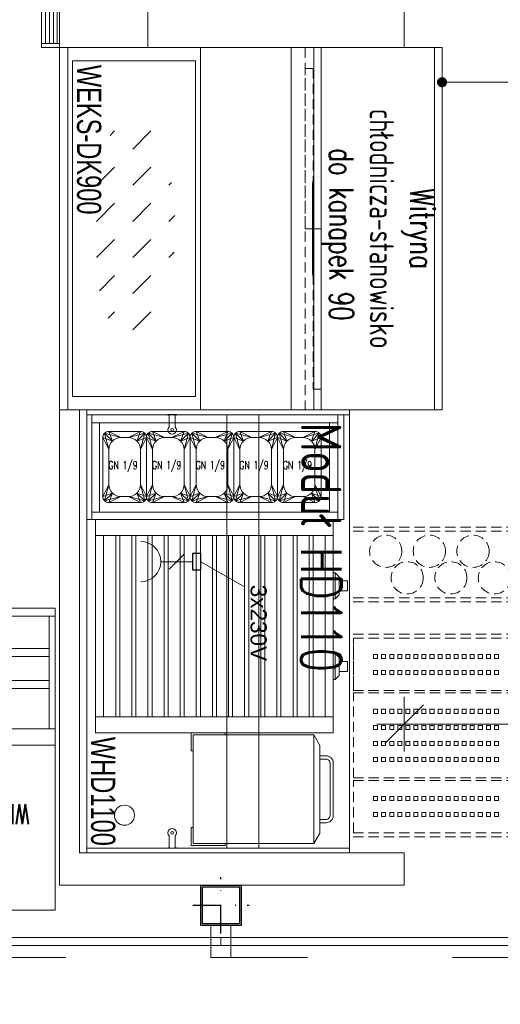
# Model space of a CAD drawing. Header units: millimetres. Extents: x -4835 to 23023, y -15404 to 3906.
# Tile 8 of 39: x -910 to -791, y 619 to 864. Entities that reach past the tile are written whole.
import ezdxf
from ezdxf.enums import TextEntityAlignment as Align

# ---------------------------------------------------------------- set-up
doc = ezdxf.new("R2010")
doc.units = ezdxf.units.MM
for name, pattern in [('ACAD_ISO03W100', [30, 12, -18]), ('DASHED', [19.05, 12.7, -6.35]), ('HIDDEN2', [4.7625, 3.175, -1.5875]), ('Kropki i Kreski', [6.702778, 3.527778, -1.763889, 0, -1.411111])]:
    doc.linetypes.add(name, pattern=pattern)
doc.layers.get('0').update_dxf_attribs({"lineweight": 9})
for name, color, linetype, lineweight in [('drzwi', 30, 'Continuous', 13), ('Instalacje elektryczne', 1, 'Continuous', 15), ('MEBLE PKN', 150, 'Continuous', 9), ('URZADZENIA GASTRO', 242, 'Continuous', 20)]:
    doc.layers.add(name, color=color, linetype=linetype, lineweight=lineweight)
doc.layers.add('Indeksy_urządzeń_gastronomicznych', color=242, linetype='Continuous')
doc.layers.add('Ściany', color=51, linetype='Continuous')
doc.styles.add('JACEK_07', font='simplex.shx', dxfattribs={"width": 0.7})
doc.styles.add('PL_D50', font='GOTHIC.TTF', dxfattribs={"height": 10})
doc.styles.add('RomanS', font='simplex.shx')
doc.styles.get("Standard").update_dxf_attribs({"font": 'arial.ttf'})
doc.styles.add('style1', font='simplex.shx', dxfattribs={"width": 0.6})
doc.dimstyles.new('1-50', dxfattribs={"dimtxt": 6, "dimasz": 0.8, "dimexe": 1.25, "dimexo": 0.625, "dimgap": 3, "dimtad": 1, "dimdec": 0, "dimrnd": 0.5, "dimtxsty": 'style1', "dimblk": 'dwg_dimtick', "dimcen": 8, "dimse1": 1, "dimse2": 1, "dimclrd": 7, "dimclrt": 256, "dimadec": 0, "dimazin": 0, "dimtfac": 1, "dimtdec": 0, "dimtmove": 0, "dimatfit": 3, "dimldrblk": 'DOT', "dimfxl": 1.25, "dimarcsym": 0})
doc.dimstyles.new('PLANCO D50', dxfattribs={"dimscale": 0.5, "dimtxt": 10, "dimasz": 5, "dimexe": 10, "dimexo": 15, "dimgap": 5, "dimtad": 1, "dimdec": 0, "dimrnd": 0.5, "dimzin": 12, "dimtxsty": 'PL_D50', "dimblk": 'DOT', "dimcen": 1.25, "dimadec": 0, "dimazin": 0, "dimtfac": 1, "dimtdec": 0, "dimtmove": 1, "dimatfit": 3, "dimldrblk": 'DOT', "dimfxl": 10, "dimfxlon": 1, "dimarcsym": 0})

# ---------------------------------------------------------------- blocks, each defined once
blk = doc.blocks.new('40GAZ_podklad_lewy')
at = {"layer": 'drzwi'}
for points in [[(746.19, -1490), (746.19, -1498), (741.19, -1498), (741.19, -1490)], [(623.69, -1493), (743.69, -1493), (743.69, -1495), (623.69, -1495)], [(863.69, -1493), (743.69, -1493), (743.69, -1495), (863.69, -1495)]]:
    blk.add_lwpolyline(points, close=True, dxfattribs=at)
at = {"layer": 'Ściany', "color": 1, "linetype": 'Kropki i Kreski', "ltscale": 2}
for points in [[(743.69, -1492), (743.69, -1478)], [(736.69, -1485), (750.69, -1485)]]:
    blk.add_lwpolyline(points, dxfattribs=at)
at = {"layer": 'Ściany'}
for points in [[(738.69, -1480), (748.69, -1480), (748.69, -1490), (738.69, -1490)], [(739.09, -1480.4), (748.29, -1480.4), (748.29, -1489.6), (739.09, -1489.6)]]:
    blk.add_lwpolyline(points, close=True, dxfattribs=at)
blk = doc.blocks.new('L-KL-600')
for p, q in [((60, -63.6), (0, -63.6)), ((0, -63.6), (0, -85.6)), ((60, -85.6), (60, -63.6)), ((0, -90), (0, -85.6)), ((60, -85.6), (0, -85.6)), ((0, -85.6), (60, -85.6)), ((1, -90), (1, -85.6)), ((59, -86.13), (1, -86.13)), ((59, -87.09), (1, -87.09)), ((59, -90), (59, -85.6)), ((60, -90), (60, -85.6)), ((1, -90), (0, -90)), ((59, -88.05), (1, -88.05)), ((59, -89.01), (1, -89.01)), ((60, -90), (59, -90))]:
    blk.add_line(p, q)
blk.add_lwpolyline([(0, 0), (0, -63.6), (60, -63.6), (60, 0)], close=True)
blk.add_lwpolyline([(60, -90), (0, -90)])
at = {"color": 7, "insert": (30, -6.8), "char_height": 6, "width": 60, "attachment_point": 5, "style": 'JACEK_07'}
blk.add_mtext('L-KL-600', dxfattribs=at)
blk = doc.blocks.new('*U387')
at = {"linetype": 'HIDDEN2', "ltscale": 4}
blk.add_lwpolyline([(11.13, -36.27), (48.85, -36.27), (48.85, -13.57), (11.13, -13.57)], close=True, dxfattribs=at)
blk.add_blockref('L-KL-600', (0, 0))
at = {"color": 7, "insert": (29.99, -23.75), "char_height": 6, "width": 37.7197, "attachment_point": 5, "style": 'JACEK_07'}
blk.add_mtext('SZUFLADA KASOWA', dxfattribs=at)
blk = doc.blocks.new('*U386')
at = {"true_color": 0x9e9e9e}
h = blk.add_hatch(dxfattribs=at)
h.set_pattern_fill('DASH', color=253, scale=2, angle=135, style=0)
h.set_pattern_definition([(135, (1431.3325, 1273.1295), (-8.980256, 4e-15), [6.35, -6.35])])
edge = h.paths.add_edge_path()
edge.add_ellipse((45.01, -76.5), major_axis=(28.53, 0), ratio=0.357143, start_angle=0, end_angle=360)
for p, q in [((0, -1.89), (90, -1.89)), ((0.01, -30.04), (90.01, -30.04)), ((0, -31.89), (90, -31.89)), ((90.01, -37.51), (0.01, -37.51)), ((90.01, -92.93), (0.01, -92.93))]:
    blk.add_line(p, q)
at = {"linetype": 'DASHED', "ltscale": 0.2}
blk.add_line((0.01, -34.04), (90.01, -34.04), dxfattribs=at)
for points in [[(0.01, -0.04), (0.01, -95.04), (90.01, -95.04), (90.01, -0.04), (0.01, -0.04)], [(90.01, -30.04), (90.01, -60.04), (0.01, -60.04), (0.01, -30.04), (90.01, -30.04)]]:
    blk.add_lwpolyline(points)
for points in [[(32.22, -32.04, 0, 1.88, 0), (37.84, -32.04, 0.625, 0.625, 0), (45.01, -32.04, 0.625, 0.625, 0)], [(57.81, -32.04, 0, 1.88, 0), (52.18, -32.04, 0.625, 0.625, 0), (45.01, -32.04, 0.625, 0.625, 0)]]:
    blk.add_lwpolyline(points, format="xyseb")
for points in [[(84.83, -30.04), (45.01, -30.04), (45.01, -32.04), (84.83, -32.04)], [(5.19, -32.04), (45.01, -32.04), (45.01, -34.04), (5.19, -34.04)]]:
    blk.add_lwpolyline(points, close=True, dxfattribs=at)
blk.add_lwpolyline([(3.31, -61.26), (3.31, -91.74), (86.71, -91.74), (86.71, -61.26)], close=True)
at = {"layer": 'Indeksy_urządzeń_gastronomicznych', "color": 242, "insert": (4.31, -90.74), "char_height": 6, "width": 36.1, "attachment_point": 7, "style": 'JACEK_07'}
blk.add_mtext('\\pxql;{\\fArial|b0|i0|c238|p34;WEKS-DK900}', dxfattribs=at)
at = {"layer": 'URZADZENIA GASTRO', "color": 242, "insert": (45.01, -15.99), "char_height": 6, "width": 90, "attachment_point": 5, "style": 'JACEK_07'}
blk.add_mtext('Witryna\\Pchłodnicza-stanowisko\\P do kanapek 90', dxfattribs=at)
blk = doc.blocks.new('Roller_Grill')
at = {"color": 253, "lineweight": 0, "true_color": 0x9e9e9e}
for p, q in [((0, 0), (0, -59)), ((4, 0), (0, 0)), ((4, -59), (4, 0)), ((4, 0), (49, 0)), ((49, -59), (49, 0)), ((49, 0), (53, 0)), ((53, 0), (53, -59)), ((4, -5), (4, -2)), ((4, -2), (49, -2)), ((49, -5), (4, -5)), ((4, -9), (4, -6)), ((4, -6), (49, -6)), ((49, -9), (4, -9)), ((4, -13), (4, -10)), ((4, -10), (49, -10)), ((49, -13), (4, -13)), ((4, -17), (4, -14)), ((4, -14), (49, -14)), ((49, -17), (4, -17)), ((4, -21), (4, -18)), ((4, -18), (49, -18)), ((49, -21), (4, -21)), ((4, -25), (4, -22)), ((4, -22), (49, -22)), ((49, -25), (4, -25)), ((4, -29), (4, -26)), ((4, -26), (49, -26)), ((49, -29), (4, -29)), ((4, -33), (4, -30)), ((4, -30), (49, -30)), ((49, -33), (4, -33)), ((4, -37), (4, -34)), ((4, -34), (49, -34)), ((49, -37), (4, -37)), ((4, -41), (4, -38)), ((4, -38), (49, -38)), ((49, -41), (4, -41)), ((4, -45), (4, -42)), ((4, -42), (49, -42)), ((49, -45), (4, -45)), ((4, -49), (4, -46)), ((4, -46), (49, -46)), ((49, -49), (4, -49)), ((4, -53), (4, -50)), ((4, -50), (49, -50)), ((49, -53), (4, -53)), ((4, -57), (4, -54)), ((4, -54), (49, -54)), ((49, -57), (4, -57)), ((4, -59), (0, -59)), ((49, -59), (4, -59)), ((49, -59), (53, -59))]:
    blk.add_line(p, q, dxfattribs=at)
for points in [[(13.25, -59), (19.75, -59), (19.75, -59.5), (13.25, -59.5), (13.25, -59)], [(33.25, -59), (39.75, -59), (39.75, -59.5), (33.25, -59.5), (33.25, -59)]]:
    blk.add_lwpolyline(points, dxfattribs=at)
for points in [[(13.25, -59.5), (19.75, -59.5), (18.75, -60.5), (14.25, -60.5)], [(15.25, -60.5), (17.75, -60.5), (17.75, -62.5), (15.25, -62.5)], [(33.25, -59.5), (39.75, -59.5), (38.75, -60.5), (34.25, -60.5)], [(35.25, -60.5), (37.75, -60.5), (37.75, -62.5), (35.25, -62.5)]]:
    blk.add_lwpolyline(points, close=True, dxfattribs=at)
blk = doc.blocks.new('GN_1-9')
for points in [[(1.5, 17.67), (9.33, 17.67, -0.414214), (10.83, 16.17), (10.83, 1.5, -0.414214), (9.33, 0), (1.5, 0, -0.414214), (0, 1.5), (0, 16.17, -0.414214)], [(4.5, 16.17), (6.33, 16.17, -0.414214), (9.33, 13.17), (9.33, 4.5, -0.414214), (6.33, 1.5), (4.5, 1.5, -0.414214), (1.5, 4.5), (1.5, 13.17, -0.414214)]]:
    blk.add_lwpolyline(points, format="xyb", close=True)
at = {"color": 252}
for points in [[(0, 16.17), (1.5, 13.17), (0.44, 17.23), (2.38, 15.29), (1.5, 17.67), (4.5, 16.17)], [(10.83, 16.17), (9.33, 13.17), (10.39, 17.23), (8.45, 15.29), (9.33, 17.67), (6.33, 16.17)], [(0, 1.5), (1.5, 4.5), (0.44, 0.44), (2.38, 2.38), (1.5, 0), (4.5, 1.5)], [(10.83, 1.5), (9.33, 4.5), (10.39, 0.44), (8.45, 2.38), (9.33, 0), (6.33, 1.5)]]:
    blk.add_lwpolyline(points, dxfattribs=at)
at = {"color": 253, "true_color": 0x9e9e9e}
for points in [[(1.5, 13.17), (0, 16.17), (2.38, 15.29), (0.44, 17.23), (4.5, 16.17), (1.5, 17.67)], [(9.33, 13.17), (10.83, 16.17), (8.45, 15.29), (10.39, 17.23), (6.33, 16.17), (9.33, 17.67)], [(1.5, 4.5), (0, 1.5), (2.38, 2.38), (0.44, 0.44), (4.5, 1.5), (1.5, 0)], [(9.33, 4.5), (10.83, 1.5), (8.45, 2.38), (10.39, 0.44), (6.33, 1.5), (9.33, 0)]]:
    blk.add_lwpolyline(points, dxfattribs=at)
at = {"insert": (5, 9), "char_height": 2, "width": 29.2426, "attachment_point": 5, "style": 'JACEK_07'}
blk.add_mtext('GN 1/9', dxfattribs=at)
blk = doc.blocks.new('gn-230')
at = {"layer": 'Instalacje elektryczne'}
for p, q in [((-4, 0), (-19.8, 0)), ((-15.65, -3.75), (-8.15, 3.75))]:
    blk.add_line(p, q, dxfattribs=at)
at = {"layer": 'Instalacje elektryczne', "lineweight": 30}
blk.add_lwpolyline([(-4, -4), (0, -4), (0, 4), (-4, 4)], close=True, dxfattribs=at)
at = {"layer": 'Instalacje elektryczne'}
blk.add_arc((-29.8, 0), 10, 270, 90, dxfattribs=at)
blk = doc.blocks.new('Kontakt_grill')
at = {"color": 253, "true_color": 0x9e9e9e}
for points in [[(0, -8), (-0.5, -8), (-0.5, 0.5), (4, 0.5), (4, 0), (0, 0)], [(27, -8), (27.5, -8), (27.5, 0.5), (23, 0.5), (23, 0), (27, 0)]]:
    blk.add_lwpolyline(points, close=True, dxfattribs=at)
for points in [[(0, 0), (27, 0), (27, -30), (0, -30), (0, 0)], [(0, -30), (2.6, -31.5), (24.4, -31.5), (27, -30)]]:
    blk.add_lwpolyline(points, dxfattribs=at)
for points in [[(21.8, -31.5), (21.8, -33, -0.414214), (20, -34.8), (7, -34.8, -0.414214), (5.2, -33), (5.2, -31.5)], [(21, -31.5), (21, -33, -0.414214), (20, -34), (7, -34, -0.414214), (6, -33), (6, -31.5)]]:
    blk.add_lwpolyline(points, format="xyb", dxfattribs=at)
blk = doc.blocks.new('*U385')
at = {"linetype": 'DASHED', "ltscale": 0.2}
for p, q in [((29.1, 120), (29.1, 67)), ((30.1, 120), (30.1, 67)), ((46.7, 120), (46.7, 67)), ((47.7, 120), (47.7, 67)), ((55.7, 120), (55.7, 67)), ((56.7, 120), (56.7, 67)), ((69.7, 120), (69.7, 67)), ((70.3, 120), (70.3, 67)), ((91.4, 120), (91.4, 67)), ((92, 120), (92, 67)), ((105, 120), (105, 67)), ((106, 120), (106, 67)), ((69.7, 68), (56.7, 68)), ((68.7, 68), (56.7, 68)), ((69.7, 68), (69.3, 68)), ((91.4, 68), (70.3, 68)), ((91.4, 68), (70.3, 68)), ((105, 68), (92, 68)), ((92.4, 68), (92, 68))]:
    blk.add_line(p, q, dxfattribs=at)
for p, q in [((1.12, 23.76), (1.12, 24.06)), ((1.27, 24.06), (1.12, 24.06)), ((1.12, 23.76), (1.42, 23.76)), ((1.12, 22.26), (1.12, 23.76)), ((1.42, 22.26), (1.12, 22.26)), ((1.12, 21.96), (1.12, 22.26)), ((1.27, 24.06), (1.27, 23.76)), ((1.27, 22.26), (1.27, 21.96)), ((1.42, 23.76), (4.24, 23.76)), ((4.24, 22.26), (1.42, 22.26)), ((105.76, 23.76), (108.57, 23.76)), ((108.57, 22.26), (105.76, 22.26)), ((108.57, 23.76), (108.87, 23.76)), ((108.87, 22.26), (108.57, 22.26)), ((108.72, 23.76), (108.72, 24.06)), ((108.72, 24.06), (108.87, 24.06)), ((108.72, 21.96), (108.72, 22.26)), ((108.87, 24.06), (108.87, 23.76)), ((108.87, 23.76), (108.87, 22.26)), ((108.87, 22.26), (108.87, 21.96)), ((1.27, 21.96), (1.12, 21.96)), ((108.72, 21.96), (108.87, 21.96))]:
    blk.add_line(p, q)
at = {"color": 253, "true_color": 0x9e9e9e}
for points in [[(61.7, 103), (61.7, 104), (60.7, 104), (60.7, 103)], [(65.7, 103), (65.7, 104), (64.7, 104), (64.7, 103)], [(75.35, 103), (75.35, 104), (74.35, 104), (74.35, 103)], [(79.35, 103), (79.35, 104), (78.35, 104), (78.35, 103)], [(83.35, 103), (83.35, 104), (82.35, 104), (82.35, 103)], [(87.35, 103), (87.35, 104), (86.35, 104), (86.35, 103)], [(97, 103), (97, 104), (96, 104), (96, 103)], [(101, 103), (101, 104), (100, 104), (100, 103)], [(61.7, 101), (61.7, 102), (60.7, 102), (60.7, 101)], [(65.7, 101), (65.7, 102), (64.7, 102), (64.7, 101)], [(75.35, 101), (75.35, 102), (74.35, 102), (74.35, 101)], [(79.35, 101), (79.35, 102), (78.35, 102), (78.35, 101)], [(83.35, 101), (83.35, 102), (82.35, 102), (82.35, 101)], [(87.35, 101), (87.35, 102), (86.35, 102), (86.35, 101)], [(97, 101), (97, 102), (96, 102), (96, 101)], [(101, 101), (101, 102), (100, 102), (100, 101)], [(61.7, 99), (61.7, 100), (60.7, 100), (60.7, 99)], [(61.7, 97), (61.7, 98), (60.7, 98), (60.7, 97)], [(65.7, 99), (65.7, 100), (64.7, 100), (64.7, 99)], [(65.7, 97), (65.7, 98), (64.7, 98), (64.7, 97)], [(75.35, 99), (75.35, 100), (74.35, 100), (74.35, 99)], [(75.35, 97), (75.35, 98), (74.35, 98), (74.35, 97)], [(79.35, 99), (79.35, 100), (78.35, 100), (78.35, 99)], [(79.35, 97), (79.35, 98), (78.35, 98), (78.35, 97)], [(83.35, 99), (83.35, 100), (82.35, 100), (82.35, 99)], [(83.35, 97), (83.35, 98), (82.35, 98), (82.35, 97)], [(87.35, 99), (87.35, 100), (86.35, 100), (86.35, 99)], [(87.35, 97), (87.35, 98), (86.35, 98), (86.35, 97)], [(97, 99), (97, 100), (96, 100), (96, 99)], [(97, 97), (97, 98), (96, 98), (96, 97)], [(101, 99), (101, 100), (100, 100), (100, 99)], [(101, 97), (101, 98), (100, 98), (100, 97)], [(61.7, 95), (61.7, 96), (60.7, 96), (60.7, 95)], [(65.7, 95), (65.7, 96), (64.7, 96), (64.7, 95)], [(75.35, 95), (75.35, 96), (74.35, 96), (74.35, 95)], [(79.35, 95), (79.35, 96), (78.35, 96), (78.35, 95)], [(83.35, 95), (83.35, 96), (82.35, 96), (82.35, 95)], [(87.35, 95), (87.35, 96), (86.35, 96), (86.35, 95)], [(97, 95), (97, 96), (96, 96), (96, 95)], [(101, 95), (101, 96), (100, 96), (100, 95)], [(61.7, 93), (61.7, 94), (60.7, 94), (60.7, 93)], [(65.7, 93), (65.7, 94), (64.7, 94), (64.7, 93)], [(75.35, 93), (75.35, 94), (74.35, 94), (74.35, 93)], [(79.35, 93), (79.35, 94), (78.35, 94), (78.35, 93)], [(83.35, 93), (83.35, 94), (82.35, 94), (82.35, 93)], [(87.35, 93), (87.35, 94), (86.35, 94), (86.35, 93)], [(97, 93), (97, 94), (96, 94), (96, 93)], [(101, 93), (101, 94), (100, 94), (100, 93)], [(61.7, 91), (61.7, 92), (60.7, 92), (60.7, 91)], [(65.7, 91), (65.7, 92), (64.7, 92), (64.7, 91)], [(75.35, 91), (75.35, 92), (74.35, 92), (74.35, 91)], [(79.35, 91), (79.35, 92), (78.35, 92), (78.35, 91)], [(83.35, 91), (83.35, 92), (82.35, 92), (82.35, 91)], [(87.35, 91), (87.35, 92), (86.35, 92), (86.35, 91)], [(97, 91), (97, 92), (96, 92), (96, 91)], [(101, 91), (101, 92), (100, 92), (100, 91)], [(61.7, 89), (61.7, 90), (60.7, 90), (60.7, 89)], [(65.7, 89), (65.7, 90), (64.7, 90), (64.7, 89)], [(75.35, 89), (75.35, 90), (74.35, 90), (74.35, 89)], [(79.35, 89), (79.35, 90), (78.35, 90), (78.35, 89)], [(83.35, 89), (83.35, 90), (82.35, 90), (82.35, 89)], [(87.35, 89), (87.35, 90), (86.35, 90), (86.35, 89)], [(97, 89), (97, 90), (96, 90), (96, 89)], [(101, 89), (101, 90), (100, 90), (100, 89)], [(61.7, 87), (61.7, 88), (60.7, 88), (60.7, 87)], [(61.7, 85), (61.7, 86), (60.7, 86), (60.7, 85)], [(65.7, 87), (65.7, 88), (64.7, 88), (64.7, 87)], [(65.7, 85), (65.7, 86), (64.7, 86), (64.7, 85)], [(75.35, 87), (75.35, 88), (74.35, 88), (74.35, 87)], [(75.35, 85), (75.35, 86), (74.35, 86), (74.35, 85)], [(79.35, 87), (79.35, 88), (78.35, 88), (78.35, 87)], [(79.35, 85), (79.35, 86), (78.35, 86), (78.35, 85)], [(83.35, 87), (83.35, 88), (82.35, 88), (82.35, 87)], [(83.35, 85), (83.35, 86), (82.35, 86), (82.35, 85)], [(87.35, 87), (87.35, 88), (86.35, 88), (86.35, 87)], [(87.35, 85), (87.35, 86), (86.35, 86), (86.35, 85)], [(97, 87), (97, 88), (96, 88), (96, 87)], [(97, 85), (97, 86), (96, 86), (96, 85)], [(101, 87), (101, 88), (100, 88), (100, 87)], [(101, 85), (101, 86), (100, 86), (100, 85)], [(61.7, 83), (61.7, 84), (60.7, 84), (60.7, 83)], [(65.7, 83), (65.7, 84), (64.7, 84), (64.7, 83)], [(75.35, 83), (75.35, 84), (74.35, 84), (74.35, 83)], [(79.35, 83), (79.35, 84), (78.35, 84), (78.35, 83)], [(83.35, 83), (83.35, 84), (82.35, 84), (82.35, 83)], [(87.35, 83), (87.35, 84), (86.35, 84), (86.35, 83)], [(97, 83), (97, 84), (96, 84), (96, 83)], [(101, 83), (101, 84), (100, 84), (100, 83)], [(61.7, 81), (61.7, 82), (60.7, 82), (60.7, 81)], [(65.7, 81), (65.7, 82), (64.7, 82), (64.7, 81)], [(75.35, 81), (75.35, 82), (74.35, 82), (74.35, 81)], [(79.35, 81), (79.35, 82), (78.35, 82), (78.35, 81)], [(83.35, 81), (83.35, 82), (82.35, 82), (82.35, 81)], [(87.35, 81), (87.35, 82), (86.35, 82), (86.35, 81)], [(97, 81), (97, 82), (96, 82), (96, 81)], [(101, 81), (101, 82), (100, 82), (100, 81)], [(61.7, 79), (61.7, 80), (60.7, 80), (60.7, 79)], [(65.7, 79), (65.7, 80), (64.7, 80), (64.7, 79)], [(75.35, 79), (75.35, 80), (74.35, 80), (74.35, 79)], [(79.35, 79), (79.35, 80), (78.35, 80), (78.35, 79)], [(83.35, 79), (83.35, 80), (82.35, 80), (82.35, 79)], [(87.35, 79), (87.35, 80), (86.35, 80), (86.35, 79)], [(97, 79), (97, 80), (96, 80), (96, 79)], [(101, 79), (101, 80), (100, 80), (100, 79)], [(61.7, 77), (61.7, 78), (60.7, 78), (60.7, 77)], [(61.7, 77), (61.7, 78), (60.7, 78), (60.7, 77)], [(61.7, 75), (61.7, 76), (60.7, 76), (60.7, 75)], [(65.7, 77), (65.7, 78), (64.7, 78), (64.7, 77)], [(65.7, 77), (65.7, 78), (64.7, 78), (64.7, 77)], [(65.7, 75), (65.7, 76), (64.7, 76), (64.7, 75)], [(75.35, 77), (75.35, 78), (74.35, 78), (74.35, 77)], [(75.35, 77), (75.35, 78), (74.35, 78), (74.35, 77)], [(75.35, 75), (75.35, 76), (74.35, 76), (74.35, 75)], [(79.35, 77), (79.35, 78), (78.35, 78), (78.35, 77)], [(79.35, 77), (79.35, 78), (78.35, 78), (78.35, 77)], [(79.35, 75), (79.35, 76), (78.35, 76), (78.35, 75)], [(83.35, 77), (83.35, 78), (82.35, 78), (82.35, 77)], [(83.35, 77), (83.35, 78), (82.35, 78), (82.35, 77)], [(83.35, 75), (83.35, 76), (82.35, 76), (82.35, 75)], [(87.35, 77), (87.35, 78), (86.35, 78), (86.35, 77)], [(87.35, 77), (87.35, 78), (86.35, 78), (86.35, 77)], [(87.35, 75), (87.35, 76), (86.35, 76), (86.35, 75)], [(97, 77), (97, 78), (96, 78), (96, 77)], [(97, 77), (97, 78), (96, 78), (96, 77)], [(97, 75), (97, 76), (96, 76), (96, 75)], [(101, 77), (101, 78), (100, 78), (100, 77)], [(101, 77), (101, 78), (100, 78), (100, 77)], [(101, 75), (101, 76), (100, 76), (100, 75)], [(61.7, 73), (61.7, 74), (60.7, 74), (60.7, 73)], [(65.7, 73), (65.7, 74), (64.7, 74), (64.7, 73)], [(75.35, 73), (75.35, 74), (74.35, 74), (74.35, 73)], [(79.35, 73), (79.35, 74), (78.35, 74), (78.35, 73)], [(83.35, 73), (83.35, 74), (82.35, 74), (82.35, 73)], [(87.35, 73), (87.35, 74), (86.35, 74), (86.35, 73)], [(97, 73), (97, 74), (96, 74), (96, 73)], [(101, 73), (101, 74), (100, 74), (100, 73)]]:
    blk.add_lwpolyline(points, close=True, dxfattribs=at)
for points in [[(110, 0), (0, 0), (0, 67), (110, 67)], [(1.2, 67), (0, 67), (0, 1.8), (1.2, 1.8)], [(108.8, 67), (110, 67), (110, 1.8), (108.8, 1.8)], [(27.2, 65.6), (1.2, 65.6), (1.2, 1.8), (27.2, 1.8)], [(3.2, 3.1), (1.2, 3.1), (1.2, 64.1), (3.2, 64.1)], [(25.4, 64.1), (3.2, 64.1), (3.2, 62.1), (25.4, 62.1)], [(27.2, 64.1), (25.4, 64.1), (25.4, 3.1), (27.2, 3.1)], [(108.8, 44.5), (1.2, 44.5), (1.2, 36.59), (108.8, 36.59)], [(25.4, 5), (3.2, 5), (3.2, 3.1), (25.4, 3.1)], [(110, 0), (0, 0), (0, 1.8), (110, 1.8)]]:
    blk.add_lwpolyline(points, close=True)
at = {"linetype": 'DASHED', "ltscale": 0.2}
for centre in [(41.7, 103), (35.1, 97.68), (41.7, 92.18), (35.1, 86.85), (41.7, 81.35), (35.1, 76.03)]:
    blk.add_circle(centre, 4, dxfattribs=at)
for centre, radius in [((4.98, 23.01), 0.35), ((105.02, 23.01), 0.35), ((100.65, 11.15), 2.5)]:
    blk.add_circle(centre, radius)
for centre, start, end in [((4.98, 23.01), 225.5847, 134.4153), ((105.02, 23.01), 45.5847, 314.4153)]:
    blk.add_arc(centre, 1.05, start, end)
at = {"layer": 'Instalacje elektryczne'}
blk.add_lwpolyline([(37.69, 30.09), (43.94, 40.92), (65.1, 40.92)], dxfattribs=at)
for name, p, rotation in [('Roller_Grill', (80.2, 4), 180), ('Kontakt_grill', (107.7, 28.2), 180), ('GN_1-9', (23.03, 49.13), 90), ('GN_1-9', (23.03, 38.3), 90), ('GN_1-9', (23.03, 27.47), 90), ('GN_1-9', (23.03, 16.63), 90), ('GN_1-9', (23.03, 5.8), 90)]:
    blk.add_blockref(name, p, dxfattribs=dict(rotation=rotation))
at = {"layer": 'Instalacje elektryczne', "xscale": 0.5, "yscale": 0.5, "zscale": 0.5, "rotation": 90}
blk.add_blockref('gn-230', (37.69, 30.09), dxfattribs=at)
at = {"color": 242, "insert": (3.2, 65), "char_height": 10, "width": 87.3736, "attachment_point": 1, "style": 'JACEK_07'}
blk.add_mtext('Moduł HD110', dxfattribs=at)
at = {"layer": 'Indeksy_urządzeń_gastronomicznych', "color": 242, "insert": (81.2, 2.8), "char_height": 6, "width": 36.1, "attachment_point": 7, "style": 'JACEK_07'}
blk.add_mtext('\\pxql;{\\fArial|b0|i0|c238|p34;WHD1100}', dxfattribs=at)
at = {"layer": 'Instalacje elektryczne', "insert": (43.42, 46.48), "char_height": 4, "width": 32.4538, "attachment_point": 1}
blk.add_mtext('3x230V', dxfattribs=at)
blk = doc.blocks.new('*U297')
blk.add_line((0, -41), (60, -41))
for points in [[(0, 0), (60, 0), (60, -75), (0, -75), (0, 0)], [(58.5, -55), (1.5, -55)], [(58.5, -57), (1.5, -57)], [(58.5, -63), (1.5, -63)], [(58.5, -65), (1.5, -65)]]:
    blk.add_lwpolyline(points)
for points in [[(0, 0), (60, 0), (60, -45), (0, -45)], [(0, -45), (1.5, -45), (1.5, -73), (0, -73)], [(60, -45), (58.5, -45), (58.5, -73), (60, -73)], [(0, -75), (60, -75), (60, -73), (0, -73)]]:
    blk.add_lwpolyline(points, close=True)
at = {"color": 242, "insert": (30.27, -28.52), "char_height": 6, "width": 90.5449, "attachment_point": 5, "style": 'JACEK_07'}
blk.add_mtext('{\\H0.83333x;WITRYNA IMPULSOWA\\P}JUKA 60', dxfattribs=at)
blk = doc.blocks.new('dwg_dimtick')
for p, q in [((0, -8.5), (0, 8.5)), ((-6.01, -6.01), (6.01, 6.01)), ((-8.5, 0), (8.5, 0))]:
    blk.add_line(p, q)
blk = doc.blocks.new('*D180')
at = {"color": 7, "linetype": 'Continuous', "lineweight": -2, "ltscale": 0.5}
blk.add_line((15866.5, 8154.93), (15768.1, 8154.93), dxfattribs=at)
at = {"layer": 'Defpoints', "color": 0}
for p in [(15867.3, 8202.97), (15767.3, 8162.99), (15767.3, 8154.93)]:
    blk.add_point(p, dxfattribs=at)
at = {"color": 7, "linetype": 'ByBlock', "lineweight": -2, "xscale": 0.8, "yscale": 0.8, "zscale": 0.8, "rotation": 180}
blk.add_blockref('dwg_dimtick', (15767.3, 8154.93), dxfattribs=at)
at = {"color": 7, "linetype": 'ByBlock', "lineweight": -2, "xscale": 0.8, "yscale": 0.8, "zscale": 0.8}
blk.add_blockref('dwg_dimtick', (15867.3, 8154.93), dxfattribs=at)
at = {"insert": (15817.3, 8160.93), "char_height": 6, "attachment_point": 5, "style": 'style1'}
blk.add_mtext('100', dxfattribs=at)
blk = doc.blocks.new('_Dot')
at = {"color": 0, "linetype": 'ByBlock', "lineweight": -2}
blk.add_line((-0.5, 0), (-1, 0), dxfattribs=at)
at = {"color": 0, "linetype": 'ByBlock', "const_width": 0.5}
blk.add_lwpolyline([(-0.25, 0, 1), (0.25, 0, 1)], format="xyb", close=True, dxfattribs=at)
blk = doc.blocks.new('*D184')
at = {"color": 0, "lineweight": -2}
for p, q in [((15879.3, 8313.96), (15879.3, 8319.36)), ((15776.7, 8314.36), (15776.7, 8309.36)), ((15779.2, 8314.36), (15876.8, 8314.36))]:
    blk.add_line(p, q, dxfattribs=at)
at = {"layer": 'Defpoints', "color": 0}
for p in [(15776.7, 8317.98), (15879.3, 8314.36), (15879.3, 8301.97)]:
    blk.add_point(p, dxfattribs=at)
at = {"color": 0, "linetype": 'ByBlock', "lineweight": -2, "xscale": 2.5, "yscale": 2.5, "zscale": 2.5, "rotation": 180}
blk.add_blockref('_Dot', (15776.7, 8314.36), dxfattribs=at)
at = {"color": 0, "linetype": 'ByBlock', "lineweight": -2, "xscale": 2.5, "yscale": 2.5, "zscale": 2.5}
blk.add_blockref('_Dot', (15879.3, 8314.36), dxfattribs=at)
at = {"color": 0, "insert": (15828, 8322.11), "char_height": 10, "attachment_point": 5, "style": 'PL_D50'}
blk.add_mtext('103', dxfattribs=at)
blk = doc.blocks.new('Z$W@#18078')
blk.add_wipeout([(56.99, 59.71), (115.85, 59.71), (115.85, 1.01), (56.99, 1.01)])
blk = doc.blocks.new('*U300')
at = {"layer": 'MEBLE PKN', "xscale": -1, "rotation": 180}
blk.add_blockref('Z$W@#18078', (31.23, -10.42), dxfattribs=at)
at = {"layer": 'MEBLE PKN', "linetype": 'ACAD_ISO03W100', "ltscale": 2}
blk.add_lwpolyline([(-210, 0), (210, 0), (210, -250), (-210, -250)], close=True, dxfattribs=at)
blk = doc.blocks.new('C')
blk.add_lwpolyline([(15681.7, 8114.99), (15767.3, 8114.99), (15767.3, 8122.99), (15686.7, 8122.99), (15686.7, 8232.99), (15681.7, 8232.99)], close=True)
at = {"color": 6}
blk.add_blockref('40GAZ_podklad_lewy', (14978.11, 9594.99), dxfattribs=at)
for name, p, rotation in [('*U387', (15767.3, 8382.98), 270), ('*U386', (15776.74, 8322.99), 270), ('*U385', (15686.7, 8232.99), 270), ('*U297', (15680.69, 8108.77), 180)]:
    blk.add_blockref(name, p, dxfattribs=dict(rotation=rotation))
at = {"style": 'RomanS'}
for tag, p in [('PIWO', (15267.09, 8677.75)), ('NABIAŁ/WODA', (15408.98, 8677.12)), ('ART.SPOŻ/PIECZYWO', (15532.08, 8676.66)), ('PIWO', (15207.95, 8676.64)), ('NAP.KOLOR/SOKI', (15343.12, 8676.92)), ('NAP.FUNKCJO', (15477.31, 8560.33)), ('WODA', (15287.59, 8558.33)), ('NAP.FUNKCJO', (15590.48, 8190.22))]:
    blk.add_attdef(tag, text='', height=5, dxfattribs=at).set_placement(p, align=Align.TOP_CENTER)
for tag, p in [('HIGIENA/SEZON', (15061.42, 8584.21)), ('NAP.KOLOR', (15247.47, 8484.93)), ('CIASTKA', (15515.92, 8480.98)), ('PIWO', (15326.45, 8485.01)), ('SOKI', (15435.42, 8482.47)), ('CHIPSY/SŁONE', (15435.11, 8413.61)), ('NAP.KOLOR', (15248.06, 8414.46)), ('SŁODYCZE', (15516.21, 8415.79)), ('PIWO', (15326.04, 8419.43))]:
    blk.add_attdef(tag, text='', height=5, rotation=90, dxfattribs=at).set_placement(p, align=Align.TOP_CENTER)
dim = blk.add_linear_dim(base=(15879.3, 8314.36), p1=(15776.7, 8317.98), p2=(15879.3, 8301.97), dimstyle='PLANCO D50', override={"dimtxsty": 'PL_D50', "dimldrblk": 'Dot', "dimfxl": 0.8})
dim.commit()
dim.dimension.update_dxf_attribs({"geometry": '*D184', "text_midpoint": (15828, 8322.11)})
at = {"color": 0, "linetype": 'Continuous', "ltscale": 0.5}
dim = blk.add_linear_dim(base=(15767.3, 8154.93), p1=(15867.3, 8202.97), p2=(15767.3, 8162.99), dimstyle='1-50', dxfattribs=at)
dim.commit()
dim.dimension.update_dxf_attribs({"geometry": '*D180', "text_midpoint": (15817.3, 8160.93)})
blk.add_blockref('*U300', (15689.3, 8096.99))

msp = doc.modelspace()

# ---------------------------------------------------------------- block references
msp.add_blockref('C', (-16582.0281, -7466.0778))

doc.saveas('drawing.dxf')
